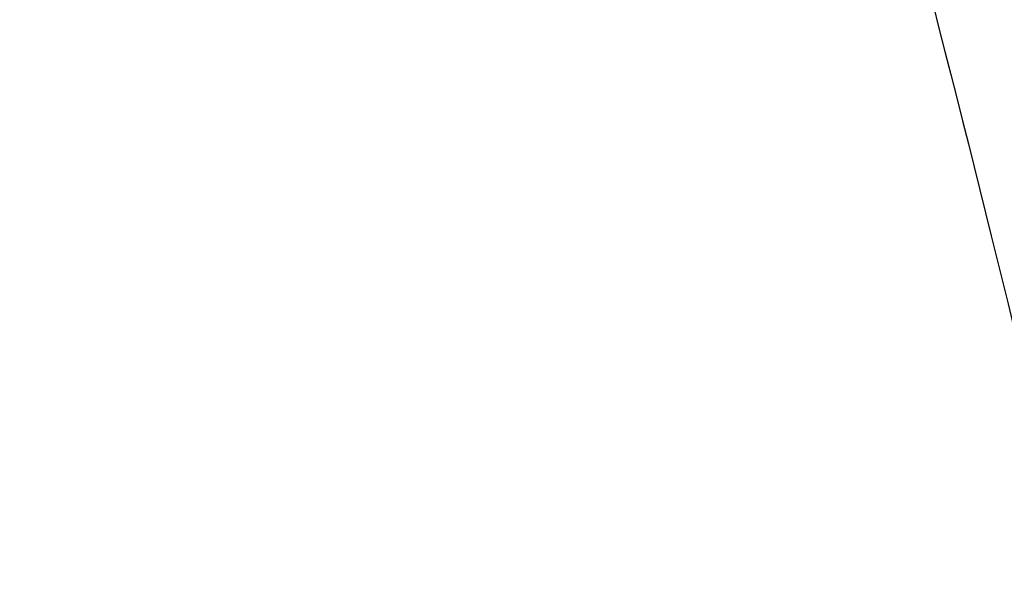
# Model space of a CAD drawing. Header units: millimetres. Extents: x 0 to 4378, y 0 to 2376.
# Tile 182 of 256: x 777 to 816, y 2056 to 2079. Entities that reach past the tile are written whole.
import ezdxf

# ---------------------------------------------------------------- set-up
doc = ezdxf.new("R2010")
doc.units = ezdxf.units.MM
doc.header["$LTSCALE"] = 0.2

# ---------------------------------------------------------------- blocks, each defined once
blk = doc.blocks.new('A$Ce3085cef_1')
blk.add_open_spline([(31.947, -71.05), (34.731, -81.047), (37.271, -91.033), (39.592, -100.535)], degree=3)
blk.add_open_spline([(-0.001, -152.255), (1.55, -152.255), (3.1, -152.168), (6.162, -151.823), (7.671, -151.566), (10.132, -151.007), (11.101, -150.749), (13.315, -150.073), (14.542, -149.632), (16.414, -148.859), (17.081, -148.562), (22.363, -146.042), (26.478, -143.013), (30.782, -138.409), (31.596, -137.449), (32.746, -135.963), (33.124, -135.449), (34.269, -133.813), (34.983, -132.672), (35.964, -130.919), (36.279, -130.319), (37.229, -128.4), (37.799, -127.067), (38.419, -125.371), (38.541, -125.025), (38.777, -124.319), (38.892, -123.961), (39.111, -123.24), (39.215, -122.878), (39.549, -121.659), (39.753, -120.799), (40.11, -119.043), (40.261, -118.147), (40.422, -116.937), (40.459, -116.626), (40.557, -115.729), (40.608, -115.143), (40.678, -114.064), (40.701, -113.573), (40.717, -112.988), (40.719, -112.895), (40.723, -112.724), (40.724, -112.649), (40.727, -112.483), (40.728, -112.394), (40.729, -112.252), (40.729, -112.201), (40.73, -112.096), (40.73, -112.046), (40.731, -111.864), (40.731, -111.742), (40.73, -111.442), (40.73, -111.319), (40.73, -111.087), (40.73, -110.943), (40.73, -110.612), (40.731, -110.476), (40.731, -110.274), (40.731, -110.224), (40.731, -110.135), (40.731, -110.027), (40.73, -109.746), (40.729, -109.592), (40.725, -109.306), (40.722, -109.186), (40.718, -108.984), (40.716, -108.907), (40.71, -108.705), (40.705, -108.583), (40.635, -106.77), (40.464, -105.092), (40.053, -102.635), (39.899, -101.854), (39.679, -100.895), (39.636, -100.715), (39.592, -100.535)], degree=3, knots=[-65.723049, -65.723049, -65.723049, -65.723049, -62.031487, -62.031487, -58.338756, -58.338756, -55.879853, -55.879853, -52.598147, -52.598147, -50.727335, -50.727335, -37.463141, -37.463141, -34.099083, -34.099083, -32.353511, -32.353511, -28.594411, -28.594411, -26.668972, -26.668972, -22.482567, -22.482567, -21.407846, -21.407846, -20.305538, -20.305538, -19.195523, -19.195523, -16.579733, -16.579733, -13.871633, -13.871633, -12.933021, -12.933021, -11.170861, -11.170861, -9.691103, -9.691103, -9.409822, -9.409822, -9.177731, -9.177731, -8.904003, -8.904003, -8.749378, -8.749378, -8.584793, -8.584793, -8.151236, -8.151236, -7.849406, -7.849406, -7.58232, -7.58232, -7.395073, -7.395073, -7.305232, -7.305232, -7.25344, -7.25344, -7.185996, -7.185996, -7.134968, -7.134968, -7.10336, -7.10336, -7.05618, -7.05618, -6.401955, -6.401955, -6.095755, -6.095755, -6.024713, -6.024713, -6.024713, -6.024713])

msp = doc.modelspace()

# ---------------------------------------------------------------- block references
msp.add_blockref('A$Ce3085cef_1', (777.219, 2166.397))

doc.saveas('drawing.dxf')
